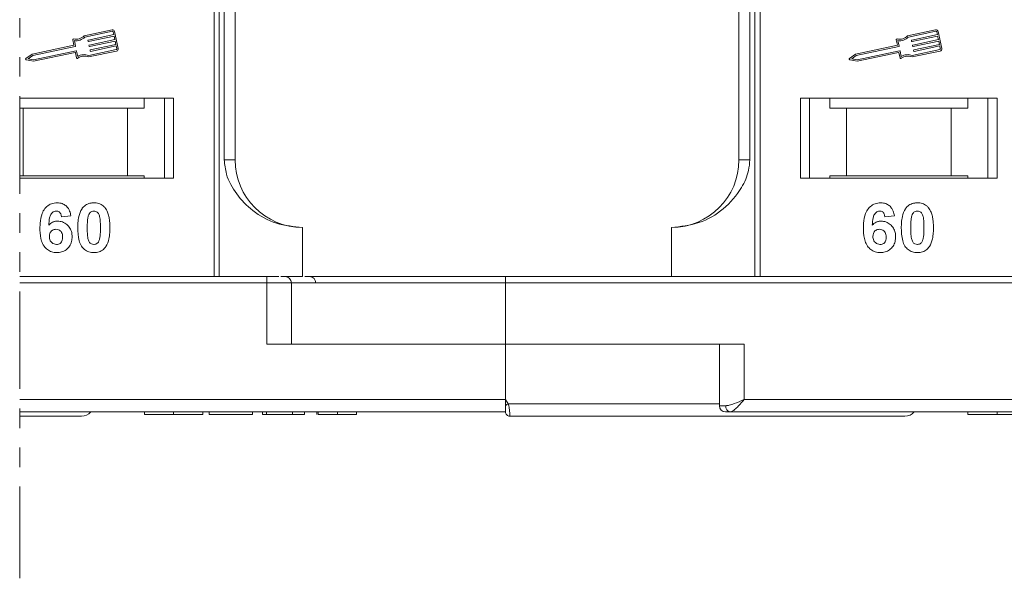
# Model space of a CAD drawing. Header units: millimetres. Extents: x 2145 to 3607, y 659 to 1692.
# Tile 26 of 85: x 3100 to 3180, y 906 to 952. Entities that reach past the tile are written whole.
import ezdxf

# ---------------------------------------------------------------- set-up
doc = ezdxf.new("R2010")
doc.units = ezdxf.units.MM
doc.linetypes.add('PHANTOM2', pattern=[31.75, 15.875, -3.175, 3.175, -3.175, 3.175, -3.175])

msp = doc.modelspace()

# ---------------------------------------------------------------- linework, layer by layer
at = {"color": 3, "linetype": 'PHANTOM2', "lineweight": 9, "ltscale": 0.5}
msp.add_line((3099.825, 1040.621), (3099.823, 906.162), dxfattribs=at)
at = {"color": 7, "linetype": 'Continuous', "lineweight": 15}
for p, q in [((3115.632, 975.696), (3115.632, 930.696)), ((3116.051, 930.696), (3116.051, 975.696)), ((3116.458, 975.696), (3116.458, 940.196)), ((3117.344, 940.196), (3117.344, 975.696)), ((3158.344, 975.696), (3158.344, 940.196)), ((3159.229, 940.196), (3159.229, 975.696)), ((3159.636, 975.696), (3159.636, 930.696)), ((3160.055, 930.696), (3160.055, 975.696)), ((3107.34, 950.762), (3105.061, 950.281)), ((3107.364, 950.648), (3105.122, 950.174)), ((3105.4, 949.932), (3107.482, 950.372)), ((3107.507, 950.257), (3105.424, 949.818)), ((3107.482, 950.372), (3107.434, 950.602)), ((3107.567, 949.97), (3107.507, 950.257)), ((3107.84, 949.248), (3107.549, 950.626)), ((3174.34, 950.762), (3172.061, 950.281)), ((3174.364, 950.648), (3172.122, 950.174)), ((3172.4, 949.932), (3174.482, 950.372)), ((3174.507, 950.257), (3172.424, 949.818)), ((3174.482, 950.372), (3174.434, 950.602)), ((3174.567, 949.97), (3174.507, 950.257)), ((3174.84, 949.248), (3174.549, 950.626)), ((3104.233, 949.506), (3100.835, 948.788)), ((3104.344, 949.409), (3100.882, 948.678)), ((3104.139, 949.95), (3104.233, 949.506)), ((3104.272, 949.888), (3104.366, 949.444)), ((3105.389, 949.84), (3105.377, 949.898)), ((3105.474, 949.438), (3105.462, 949.495)), ((3105.485, 949.53), (3107.567, 949.97)), ((3107.592, 949.855), (3105.509, 949.415)), ((3105.57, 949.128), (3107.652, 949.568)), ((3107.677, 949.453), (3105.594, 949.013)), ((3107.652, 949.568), (3107.592, 949.855)), ((3107.725, 949.223), (3107.677, 949.453)), ((3171.233, 949.506), (3167.835, 948.788)), ((3171.344, 949.409), (3167.882, 948.678)), ((3171.139, 949.95), (3171.233, 949.506)), ((3171.272, 949.888), (3171.366, 949.444)), ((3172.389, 949.84), (3172.377, 949.898)), ((3172.474, 949.438), (3172.462, 949.495)), ((3172.485, 949.53), (3174.567, 949.97)), ((3174.592, 949.855), (3172.509, 949.415)), ((3172.57, 949.128), (3174.652, 949.568)), ((3174.677, 949.453), (3172.594, 949.013)), ((3174.652, 949.568), (3174.592, 949.855)), ((3174.725, 949.223), (3174.677, 949.453)), ((3100.835, 948.788), (3100.332, 948.437)), ((3100.882, 948.678), (3100.513, 948.42)), ((3100.955, 948.333), (3104.416, 949.064)), ((3100.956, 948.213), (3104.326, 948.925)), ((3104.361, 948.903), (3104.448, 948.487)), ((3104.451, 949.042), (3104.545, 948.598)), ((3105.426, 948.557), (3107.704, 949.039)), ((3105.437, 948.68), (3107.68, 949.154)), ((3105.559, 949.036), (3105.547, 949.093)), ((3167.835, 948.788), (3167.332, 948.437)), ((3167.882, 948.678), (3167.513, 948.42)), ((3167.955, 948.333), (3171.416, 949.064)), ((3167.956, 948.213), (3171.326, 948.925)), ((3171.361, 948.903), (3171.448, 948.487)), ((3171.451, 949.042), (3171.545, 948.598)), ((3172.426, 948.557), (3174.704, 949.039)), ((3172.437, 948.68), (3174.68, 949.154)), ((3172.559, 949.036), (3172.547, 949.093)), ((3100.355, 948.331), (3100.956, 948.213)), ((3100.513, 948.42), (3100.955, 948.333)), ((3167.355, 948.331), (3167.956, 948.213)), ((3167.513, 948.42), (3167.955, 948.333)), ((3112.344, 945.196), (3099.824, 945.196)), ((3109.957, 944.396), (3109.957, 945.196)), ((3111.594, 945.196), (3111.594, 938.696)), ((3112.344, 938.696), (3112.344, 945.196)), ((3179.344, 945.196), (3163.344, 945.196)), ((3163.344, 945.196), (3163.344, 938.696)), ((3164.094, 938.696), (3164.094, 945.196)), ((3165.73, 945.196), (3165.73, 944.396)), ((3176.957, 944.396), (3176.957, 945.196)), ((3178.594, 945.196), (3178.594, 938.696)), ((3179.344, 938.696), (3179.344, 945.196)), ((3099.824, 944.396), (3100.094, 944.396)), ((3100.094, 944.396), (3100.094, 938.896)), ((3100.094, 944.396), (3108.594, 944.396)), ((3108.594, 938.896), (3108.594, 944.396)), ((3108.594, 944.396), (3109.957, 944.396)), ((3165.73, 944.396), (3167.094, 944.396)), ((3167.094, 944.396), (3167.094, 938.896)), ((3167.094, 944.396), (3175.594, 944.396)), ((3175.594, 938.896), (3175.594, 944.396)), ((3175.594, 944.396), (3176.957, 944.396)), ((3116.458, 940.196), (3117.344, 940.196)), ((3158.344, 940.196), (3159.229, 940.196)), ((3100.094, 938.896), (3099.824, 938.896)), ((3100.094, 938.896), (3108.594, 938.896)), ((3109.957, 938.896), (3108.594, 938.896)), ((3109.957, 938.896), (3109.957, 938.696)), ((3167.094, 938.896), (3165.73, 938.896)), ((3165.73, 938.696), (3165.73, 938.896)), ((3167.094, 938.896), (3175.594, 938.896)), ((3176.957, 938.896), (3175.594, 938.896)), ((3176.957, 938.896), (3176.957, 938.696)), ((3099.824, 938.696), (3112.344, 938.696)), ((3163.344, 938.696), (3179.344, 938.696)), ((3103.985, 935.652), (3103.215, 935.568)), ((3170.985, 935.652), (3170.215, 935.568)), ((3122.844, 934.696), (3122.844, 930.696)), ((3152.844, 930.696), (3152.844, 934.696)), ((3119.932, 930.696), (3099.824, 930.696)), ((3099.824, 930.196), (3119.932, 930.196)), ((3119.932, 930.196), (3119.932, 930.696)), ((3119.932, 930.196), (3119.932, 925.196)), ((3119.932, 930.196), (3121.932, 930.196)), ((3121.07, 930.696), (3122.844, 930.696)), ((3121.932, 925.196), (3121.932, 930.196)), ((3121.932, 930.196), (3139.344, 930.196)), ((3139.344, 930.196), (3139.344, 930.696)), ((3186.932, 930.696), (3139.344, 930.696)), ((3139.344, 925.196), (3139.344, 930.196)), ((3139.344, 930.196), (3186.932, 930.196)), ((3119.932, 925.196), (3139.344, 925.196)), ((3139.344, 925.196), (3139.344, 920.696)), ((3158.755, 925.196), (3139.344, 925.196)), ((3156.755, 925.196), (3156.755, 920.196)), ((3158.755, 920.696), (3158.755, 925.196)), ((3139.344, 920.696), (3099.823, 920.696)), ((3139.344, 920.696), (3139.578, 920.346)), ((3206.344, 920.696), (3158.755, 920.696)), ((3099.823, 919.696), (3139.344, 919.696)), ((3109.972, 919.696), (3109.972, 919.496)), ((3112.337, 919.496), (3112.337, 919.696)), ((3114.715, 919.696), (3114.715, 919.496)), ((3115.228, 919.496), (3115.228, 919.696)), ((3118.754, 919.696), (3118.754, 919.496)), ((3119.587, 919.696), (3119.587, 919.496)), ((3119.908, 919.696), (3119.908, 919.496)), ((3122.023, 919.496), (3122.023, 919.696)), ((3122.985, 919.696), (3122.985, 919.496)), ((3124.01, 919.696), (3124.01, 919.496)), ((3124.119, 919.696), (3124.119, 919.496)), ((3125.671, 919.696), (3125.671, 919.496)), ((3127.215, 919.696), (3127.215, 919.496)), ((3139.578, 920.346), (3156.755, 920.346)), ((3156.755, 920.196), (3157.265, 920.196)), ((3157.637, 919.696), (3206.344, 919.696)), ((3176.972, 919.696), (3176.972, 919.496)), ((3179.337, 919.496), (3179.337, 919.696)), ((3115.228, 919.496), (3118.754, 919.496)), ((3119.587, 919.496), (3119.908, 919.496)), ((3119.908, 919.496), (3122.023, 919.496)), ((3122.023, 919.496), (3122.985, 919.496)), ((3139.694, 919.346), (3139.694, 919.346))]:
    msp.add_line(p, q, dxfattribs=at)
for centre, radius, start, end in [((3104.415, 950.868), 0.873, 256.41469, 317.74736), ((3104.415, 950.868), 0.99, 261.69305, 315.48899), ((3107.376, 950.59), 0.176, 11.9297, 101.9297), ((3107.376, 950.59), 0.0587, 11.9297, 101.9297), ((3171.415, 950.868), 0.873, 256.41469, 317.74736), ((3171.415, 950.868), 0.99, 261.69305, 315.48899), ((3174.376, 950.59), 0.176, 11.9297, 101.9297), ((3174.376, 950.59), 0.0587, 11.9297, 101.9297), ((3104.197, 949.962), 0.0587, 76.41469, 191.9297), ((3104.338, 949.438), 0.0294, 281.9297, 11.9297), ((3105.406, 949.904), 0.0294, 101.9297, 191.9297), ((3105.418, 949.846), 0.0294, 191.9297, 281.9297), ((3105.491, 949.502), 0.0294, 101.9297, 191.9297), ((3105.503, 949.444), 0.0294, 191.9297, 281.9297), ((3171.197, 949.962), 0.0587, 76.41469, 191.9297), ((3171.338, 949.438), 0.0294, 281.9297, 11.9297), ((3172.406, 949.904), 0.0294, 101.9297, 191.9297), ((3172.418, 949.846), 0.0294, 191.9297, 281.9297), ((3172.491, 949.502), 0.0294, 101.9297, 191.9297), ((3172.503, 949.444), 0.0294, 191.9297, 281.9297), ((3104.332, 948.897), 0.0294, 11.9297, 101.9297), ((3104.423, 949.036), 0.0294, 11.9297, 101.9297), ((3104.506, 948.499), 0.0587, 191.9297, 307.44471), ((3105.072, 947.759), 0.873, 66.11204, 127.44471), ((3105.072, 947.759), 0.99, 68.37041, 122.16635), ((3105.576, 949.099), 0.0294, 101.9297, 191.9297), ((3105.588, 949.042), 0.0294, 191.9297, 281.9297), ((3107.668, 949.211), 0.0587, 281.9297, 11.9297), ((3107.668, 949.211), 0.176, 281.9297, 11.9297), ((3171.332, 948.897), 0.0294, 11.9297, 101.9297), ((3171.423, 949.036), 0.0294, 11.9297, 101.9297), ((3171.506, 948.499), 0.0587, 191.9297, 307.44471), ((3172.072, 947.759), 0.873, 66.11204, 127.44471), ((3172.072, 947.759), 0.99, 68.37041, 122.16635), ((3172.576, 949.099), 0.0294, 101.9297, 191.9297), ((3172.588, 949.042), 0.0294, 191.9297, 281.9297), ((3174.668, 949.211), 0.0587, 281.9297, 11.9297), ((3174.668, 949.211), 0.176, 281.9297, 11.9297), ((3100.366, 948.389), 0.0587, 124.95116, 258.90824), ((3167.366, 948.389), 0.0587, 124.95116, 258.90824), ((3122.844, 940.196), 5.5, 180, 270), ((3152.844, 940.196), 5.5, 270, 0), ((3121.432, 930.196), 0.5, 0, 90), ((3123.415, 930.196), 0.5, 0, 90), ((3104.844, 920.346), 1, 270, 319.04573), ((3103.799, 987.273), 75.89, 297.92809, 298.12821), ((3139.694, 919.696), 0.35, 180.00041, 270.00191), ((3157.255, 920.196), 0.5, 180, 270), ((3157.712, 920.14), 0.451, 172.91869, 260.47981), ((3171.844, 920.346), 1, 270, 319.04573)]:
    msp.add_arc(centre, radius, start, end, dxfattribs=at)
for points, knots in [([(3116.458, 940.196), (3116.502, 939.805), (3116.613, 938.806), (3117.437, 937.352), (3118.806, 935.939), (3120.672, 934.903), (3122.122, 934.764), (3122.844, 934.696)], [0, 0, 0, 0, 0.125713, 0.321276, 0.524466, 0.763484, 1, 1, 1, 1]), ([(3152.844, 934.696), (3153.604, 934.772), (3155.124, 934.925), (3157.145, 936.115), (3158.477, 937.665), (3159.138, 939.109), (3159.204, 939.902), (3159.229, 940.196)], [0, 0, 0, 0, 0.2490962, 0.4982428, 0.745205, 0.90541, 1, 1, 1, 1]), ([(3101.472, 934.642), (3101.475, 934.775), (3101.483, 935.177), (3101.574, 935.733), (3101.852, 936.241), (3102.199, 936.544), (3102.569, 936.681), (3102.802, 936.692), (3102.887, 936.696)], [0, 0, 0, 0, 0.142337, 0.429127, 0.589943, 0.751205, 0.909895, 1, 1, 1, 1]), ([(3102.887, 936.696), (3103.023, 936.685), (3103.269, 936.666), (3103.581, 936.482), (3103.823, 936.205), (3103.938, 935.908), (3103.974, 935.709), (3103.985, 935.652)], [0, 0, 0, 0, 0.2426908, 0.4390024, 0.635006, 0.8950587, 1, 1, 1, 1]), ([(3104.945, 936.29), (3104.989, 936.34), (3105.079, 936.442), (3105.248, 936.557), (3105.437, 936.64), (3105.606, 936.678), (3105.747, 936.693), (3105.82, 936.695), (3105.856, 936.696)], [0, 0, 0, 0, 0.193776, 0.3936, 0.587864, 0.788908, 0.894169, 1, 1, 1, 1]), ([(3105.856, 936.696), (3105.923, 936.694), (3106.058, 936.689), (3106.256, 936.645), (3106.447, 936.568), (3106.591, 936.469), (3106.698, 936.371), (3106.747, 936.313), (3106.771, 936.285)], [0, 0, 0, 0, 0.192627, 0.388684, 0.582013, 0.783201, 0.891038, 1, 1, 1, 1]), ([(3168.472, 934.642), (3168.475, 934.775), (3168.483, 935.177), (3168.574, 935.733), (3168.852, 936.241), (3169.199, 936.544), (3169.569, 936.681), (3169.802, 936.692), (3169.887, 936.696)], [0, 0, 0, 0, 0.142337, 0.429127, 0.589943, 0.751205, 0.909895, 1, 1, 1, 1]), ([(3169.887, 936.696), (3170.023, 936.685), (3170.269, 936.666), (3170.581, 936.482), (3170.823, 936.205), (3170.938, 935.908), (3170.974, 935.709), (3170.985, 935.652)], [0, 0, 0, 0, 0.2426908, 0.4390024, 0.635006, 0.8950587, 1, 1, 1, 1]), ([(3171.945, 936.29), (3171.989, 936.34), (3172.079, 936.442), (3172.248, 936.557), (3172.437, 936.64), (3172.606, 936.678), (3172.747, 936.693), (3172.82, 936.695), (3172.856, 936.696)], [0, 0, 0, 0, 0.193776, 0.3936, 0.587864, 0.788908, 0.894169, 1, 1, 1, 1]), ([(3172.856, 936.696), (3172.923, 936.694), (3173.058, 936.689), (3173.256, 936.645), (3173.447, 936.568), (3173.591, 936.469), (3173.698, 936.371), (3173.747, 936.313), (3173.771, 936.285)], [0, 0, 0, 0, 0.192627, 0.388684, 0.582013, 0.783201, 0.891038, 1, 1, 1, 1]), ([(3102.788, 936.029), (3102.734, 936.024), (3102.626, 936.013), (3102.474, 935.913), (3102.332, 935.741), (3102.223, 935.379), (3102.199, 935.078), (3102.183, 934.874)], [0, 0, 0, 0, 0.112049, 0.22438, 0.370115, 0.570276, 1, 1, 1, 1]), ([(3103.215, 935.568), (3103.203, 935.645), (3103.183, 935.767), (3103.093, 935.911), (3102.988, 935.992), (3102.88, 936.025), (3102.813, 936.028), (3102.788, 936.029)], [0, 0, 0, 0, 0.33384, 0.524547, 0.716372, 0.891824, 1, 1, 1, 1]), ([(3104.549, 934.677), (3104.551, 934.81), (3104.556, 935.113), (3104.628, 935.641), (3104.769, 936.061), (3104.927, 936.267), (3104.945, 936.29)], [0, 0, 0, 0, 0.237381, 0.538918, 0.949082, 1, 1, 1, 1]), ([(3105.404, 935.636), (3105.427, 935.706), (3105.465, 935.818), (3105.574, 935.944), (3105.697, 936.01), (3105.796, 936.027), (3105.85, 936.029), (3105.856, 936.029)], [0, 0, 0, 0, 0.334804, 0.542561, 0.750382, 0.970721, 1, 1, 1, 1]), ([(3105.856, 936.029), (3105.914, 936.023), (3106.015, 936.013), (3106.143, 935.938), (3106.254, 935.798), (3106.354, 935.527), (3106.39, 935.13), (3106.393, 934.824), (3106.395, 934.669)], [0, 0, 0, 0, 0.1056461, 0.1862213, 0.267042, 0.4315406, 0.7127076, 1, 1, 1, 1]), ([(3106.771, 936.285), (3106.811, 936.231), (3106.89, 936.121), (3106.996, 935.889), (3107.085, 935.594), (3107.135, 935.262), (3107.16, 934.953), (3107.163, 934.763), (3107.164, 934.669)], [0, 0, 0, 0, 0.118432, 0.239329, 0.449434, 0.664178, 0.83182, 1, 1, 1, 1]), ([(3169.788, 936.029), (3169.734, 936.024), (3169.626, 936.013), (3169.474, 935.913), (3169.332, 935.741), (3169.223, 935.379), (3169.199, 935.078), (3169.183, 934.874)], [0, 0, 0, 0, 0.112049, 0.22438, 0.370115, 0.570276, 1, 1, 1, 1]), ([(3170.215, 935.568), (3170.203, 935.645), (3170.183, 935.767), (3170.093, 935.911), (3169.988, 935.992), (3169.88, 936.025), (3169.813, 936.028), (3169.788, 936.029)], [0, 0, 0, 0, 0.33384, 0.524547, 0.716372, 0.891824, 1, 1, 1, 1]), ([(3171.549, 934.677), (3171.551, 934.81), (3171.556, 935.113), (3171.628, 935.641), (3171.769, 936.061), (3171.927, 936.267), (3171.945, 936.29)], [0, 0, 0, 0, 0.237381, 0.538918, 0.949082, 1, 1, 1, 1]), ([(3172.404, 935.636), (3172.427, 935.706), (3172.465, 935.818), (3172.574, 935.944), (3172.697, 936.01), (3172.796, 936.027), (3172.85, 936.029), (3172.856, 936.029)], [0, 0, 0, 0, 0.334804, 0.542561, 0.750382, 0.970721, 1, 1, 1, 1]), ([(3172.856, 936.029), (3172.914, 936.023), (3173.015, 936.013), (3173.143, 935.938), (3173.254, 935.798), (3173.354, 935.527), (3173.39, 935.13), (3173.393, 934.824), (3173.395, 934.669)], [0, 0, 0, 0, 0.1056461, 0.1862213, 0.267042, 0.4315406, 0.7127076, 1, 1, 1, 1]), ([(3173.771, 936.285), (3173.811, 936.231), (3173.89, 936.121), (3173.996, 935.889), (3174.085, 935.594), (3174.135, 935.262), (3174.16, 934.953), (3174.163, 934.763), (3174.164, 934.669)], [0, 0, 0, 0, 0.118432, 0.239329, 0.449434, 0.664178, 0.83182, 1, 1, 1, 1]), ([(3102.183, 934.874), (3102.229, 934.922), (3102.323, 935.02), (3102.469, 935.111), (3102.596, 935.161), (3102.695, 935.189), (3102.799, 935.205), (3102.87, 935.207), (3102.905, 935.209)], [0, 0, 0, 0, 0.243654, 0.49576, 0.617892, 0.741503, 0.870025, 1, 1, 1, 1]), ([(3102.905, 935.209), (3103.041, 935.196), (3103.313, 935.171), (3103.662, 934.956), (3103.927, 934.654), (3104.069, 934.301), (3104.082, 934.057), (3104.087, 933.949)], [0, 0, 0, 0, 0.210216, 0.421975, 0.620016, 0.831037, 1, 1, 1, 1]), ([(3105.318, 934.669), (3105.318, 934.735), (3105.319, 934.869), (3105.325, 935.049), (3105.335, 935.211), (3105.349, 935.354), (3105.368, 935.496), (3105.392, 935.59), (3105.404, 935.636)], [0, 0, 0, 0, 0.20527, 0.410616, 0.557148, 0.703844, 0.851475, 1, 1, 1, 1]), ([(3169.183, 934.874), (3169.229, 934.922), (3169.323, 935.02), (3169.469, 935.111), (3169.596, 935.161), (3169.695, 935.189), (3169.799, 935.205), (3169.87, 935.207), (3169.905, 935.209)], [0, 0, 0, 0, 0.243654, 0.49576, 0.617892, 0.741503, 0.870025, 1, 1, 1, 1]), ([(3169.905, 935.209), (3170.041, 935.196), (3170.313, 935.171), (3170.662, 934.956), (3170.927, 934.654), (3171.069, 934.301), (3171.082, 934.057), (3171.087, 933.949)], [0, 0, 0, 0, 0.210216, 0.421975, 0.620016, 0.831037, 1, 1, 1, 1]), ([(3172.318, 934.669), (3172.318, 934.735), (3172.319, 934.869), (3172.325, 935.049), (3172.335, 935.211), (3172.349, 935.354), (3172.368, 935.496), (3172.392, 935.59), (3172.404, 935.636)], [0, 0, 0, 0, 0.20527, 0.410616, 0.557148, 0.703844, 0.851475, 1, 1, 1, 1]), ([(3102.829, 932.644), (3102.694, 932.655), (3102.422, 932.676), (3102.063, 932.877), (3101.771, 933.182), (3101.531, 933.718), (3101.476, 934.229), (3101.472, 934.584), (3101.472, 934.642)], [0, 0, 0, 0, 0.148269, 0.297647, 0.442421, 0.607851, 0.935658, 1, 1, 1, 1]), ([(3102.241, 933.967), (3102.246, 934.049), (3102.254, 934.185), (3102.345, 934.355), (3102.467, 934.463), (3102.616, 934.532), (3102.723, 934.539), (3102.775, 934.542)], [0, 0, 0, 0, 0.2767209, 0.4568705, 0.6370074, 0.8240683, 1, 1, 1, 1]), ([(3102.775, 934.542), (3102.843, 934.537), (3102.968, 934.527), (3103.129, 934.432), (3103.248, 934.297), (3103.31, 934.113), (3103.315, 933.98), (3103.318, 933.91)], [0, 0, 0, 0, 0.213757, 0.394944, 0.576585, 0.777311, 1, 1, 1, 1]), ([(3105.856, 932.644), (3105.721, 932.655), (3105.449, 932.675), (3105.096, 932.873), (3104.807, 933.187), (3104.574, 933.798), (3104.559, 934.318), (3104.549, 934.677)], [0, 0, 0, 0, 0.147528, 0.296569, 0.43214, 0.608737, 1, 1, 1, 1]), ([(3105.856, 933.311), (3105.788, 933.319), (3105.678, 933.332), (3105.549, 933.419), (3105.447, 933.569), (3105.353, 933.841), (3105.324, 934.231), (3105.32, 934.522), (3105.318, 934.669)], [0, 0, 0, 0, 0.125351, 0.202197, 0.279182, 0.459742, 0.727968, 1, 1, 1, 1]), ([(3106.395, 934.669), (3106.394, 934.602), (3106.393, 934.469), (3106.388, 934.288), (3106.377, 934.127), (3106.363, 933.985), (3106.345, 933.843), (3106.321, 933.75), (3106.309, 933.704)], [0, 0, 0, 0, 0.205942, 0.411959, 0.558149, 0.704502, 0.851801, 1, 1, 1, 1]), ([(3107.164, 934.669), (3107.162, 934.535), (3107.157, 934.232), (3107.086, 933.711), (3106.948, 933.289), (3106.791, 933.081), (3106.768, 933.051)], [0, 0, 0, 0, 0.236629, 0.537361, 0.932986, 1, 1, 1, 1]), ([(3169.829, 932.644), (3169.694, 932.655), (3169.422, 932.676), (3169.063, 932.877), (3168.771, 933.182), (3168.531, 933.718), (3168.476, 934.229), (3168.472, 934.584), (3168.472, 934.642)], [0, 0, 0, 0, 0.148269, 0.297647, 0.442421, 0.607851, 0.935658, 1, 1, 1, 1]), ([(3169.241, 933.967), (3169.246, 934.049), (3169.254, 934.185), (3169.345, 934.355), (3169.467, 934.463), (3169.616, 934.532), (3169.723, 934.539), (3169.775, 934.542)], [0, 0, 0, 0, 0.2767209, 0.4568705, 0.6370074, 0.8240683, 1, 1, 1, 1]), ([(3169.775, 934.542), (3169.843, 934.537), (3169.968, 934.527), (3170.129, 934.432), (3170.248, 934.297), (3170.31, 934.113), (3170.315, 933.98), (3170.318, 933.91)], [0, 0, 0, 0, 0.213757, 0.394944, 0.576585, 0.777311, 1, 1, 1, 1]), ([(3172.856, 932.644), (3172.721, 932.655), (3172.449, 932.675), (3172.096, 932.873), (3171.807, 933.187), (3171.574, 933.798), (3171.559, 934.318), (3171.549, 934.677)], [0, 0, 0, 0, 0.147528, 0.296569, 0.43214, 0.608737, 1, 1, 1, 1]), ([(3172.856, 933.311), (3172.788, 933.319), (3172.678, 933.332), (3172.549, 933.419), (3172.447, 933.569), (3172.353, 933.841), (3172.324, 934.231), (3172.32, 934.522), (3172.318, 934.669)], [0, 0, 0, 0, 0.125351, 0.202197, 0.279182, 0.459742, 0.727968, 1, 1, 1, 1]), ([(3173.395, 934.669), (3173.394, 934.602), (3173.393, 934.469), (3173.388, 934.288), (3173.377, 934.127), (3173.363, 933.985), (3173.345, 933.843), (3173.321, 933.75), (3173.309, 933.704)], [0, 0, 0, 0, 0.205942, 0.411959, 0.558149, 0.704502, 0.851801, 1, 1, 1, 1]), ([(3174.164, 934.669), (3174.162, 934.535), (3174.157, 934.232), (3174.086, 933.711), (3173.948, 933.289), (3173.791, 933.081), (3173.768, 933.051)], [0, 0, 0, 0, 0.236629, 0.537361, 0.932986, 1, 1, 1, 1]), ([(3102.814, 933.311), (3102.746, 933.318), (3102.609, 933.333), (3102.434, 933.45), (3102.307, 933.607), (3102.249, 933.789), (3102.244, 933.909), (3102.241, 933.967)], [0, 0, 0, 0, 0.207905, 0.419981, 0.630626, 0.821735, 1, 1, 1, 1]), ([(3103.318, 933.91), (3103.314, 933.824), (3103.307, 933.686), (3103.234, 933.507), (3103.124, 933.398), (3102.98, 933.324), (3102.873, 933.316), (3102.814, 933.311)], [0, 0, 0, 0, 0.2886974, 0.4635526, 0.6399417, 0.8018084, 1, 1, 1, 1]), ([(3104.087, 933.949), (3104.079, 933.815), (3104.064, 933.545), (3103.898, 933.163), (3103.613, 932.864), (3103.239, 932.673), (3102.966, 932.654), (3102.829, 932.644)], [0, 0, 0, 0, 0.197831, 0.3973, 0.59891, 0.798741, 1, 1, 1, 1]), ([(3106.309, 933.704), (3106.286, 933.635), (3106.248, 933.523), (3106.14, 933.398), (3106.019, 933.332), (3105.919, 933.314), (3105.865, 933.311), (3105.856, 933.311)], [0, 0, 0, 0, 0.333678, 0.540413, 0.747264, 0.961209, 1, 1, 1, 1]), ([(3169.814, 933.311), (3169.746, 933.318), (3169.609, 933.333), (3169.434, 933.45), (3169.307, 933.607), (3169.249, 933.789), (3169.244, 933.909), (3169.241, 933.967)], [0, 0, 0, 0, 0.207905, 0.419981, 0.630626, 0.821735, 1, 1, 1, 1]), ([(3170.318, 933.91), (3170.314, 933.824), (3170.307, 933.686), (3170.234, 933.507), (3170.124, 933.398), (3169.98, 933.324), (3169.873, 933.316), (3169.814, 933.311)], [0, 0, 0, 0, 0.2886974, 0.4635526, 0.6399417, 0.8018084, 1, 1, 1, 1]), ([(3171.087, 933.949), (3171.079, 933.815), (3171.064, 933.545), (3170.898, 933.163), (3170.613, 932.864), (3170.239, 932.673), (3169.966, 932.654), (3169.829, 932.644)], [0, 0, 0, 0, 0.197831, 0.3973, 0.59891, 0.798741, 1, 1, 1, 1]), ([(3173.309, 933.704), (3173.286, 933.635), (3173.248, 933.523), (3173.14, 933.398), (3173.019, 933.332), (3172.919, 933.314), (3172.865, 933.311), (3172.856, 933.311)], [0, 0, 0, 0, 0.333678, 0.540413, 0.747264, 0.961209, 1, 1, 1, 1]), ([(3106.768, 933.051), (3106.724, 933.001), (3106.634, 932.899), (3106.465, 932.783), (3106.276, 932.7), (3106.107, 932.662), (3105.966, 932.647), (3105.893, 932.645), (3105.856, 932.644)], [0, 0, 0, 0, 0.193769, 0.393564, 0.587886, 0.789131, 0.894283, 1, 1, 1, 1]), ([(3173.768, 933.051), (3173.724, 933.001), (3173.634, 932.899), (3173.465, 932.783), (3173.276, 932.7), (3173.107, 932.662), (3172.966, 932.647), (3172.893, 932.645), (3172.856, 932.644)], [0, 0, 0, 0, 0.193769, 0.393564, 0.587886, 0.789131, 0.894283, 1, 1, 1, 1]), ([(3120.895, 930.696), (3120.853, 930.696), (3120.704, 930.696), (3120.367, 930.696), (3120.075, 930.696), (3119.932, 930.696)], [0, 0, 0, 0, 0.165898, 0.592125, 1, 1, 1, 1]), ([(3139.344, 930.696), (3138.002, 930.696), (3135.278, 930.696), (3131.191, 930.696), (3127.467, 930.696), (3124.729, 930.696), (3123.398, 930.696), (3123.019, 930.696)], [0, 0, 0, 0, 0.235327, 0.477953, 0.727411, 0.922405, 1, 1, 1, 1]), ([(3157.265, 920.196), (3157.359, 920.206), (3157.569, 920.227), (3158.067, 920.399), (3158.486, 920.579), (3158.755, 920.696)], [0, 0, 0, 0, 0.2270634, 0.5015869, 1, 1, 1, 1]), ([(3158.755, 920.696), (3158.649, 920.573), (3158.437, 920.328), (3158.128, 919.998), (3157.849, 919.748), (3157.705, 919.713), (3157.637, 919.696)], [0, 0, 0, 0, 0.2515188, 0.5017844, 0.7656323, 1, 1, 1, 1]), ([(3139.344, 919.696), (3139.344, 919.707), (3139.344, 919.729), (3139.344, 919.901), (3139.344, 920.086), (3139.344, 920.203), (3139.344, 920.221)], [0, 0, 0, 0, 0.313357, 0.626713, 0.94007, 1, 1, 1, 1]), ([(3139.578, 920.346), (3139.595, 920.289), (3139.632, 920.166), (3139.661, 919.98), (3139.68, 919.798), (3139.691, 919.615), (3139.694, 919.469), (3139.694, 919.366), (3139.694, 919.353), (3139.694, 919.346)], [0, 0, 0, 0, 0.1119973, 0.2448439, 0.3691679, 0.5008987, 0.6875333, 0.8281382, 1, 1, 1, 1]), ([(3099.823, 919.346), (3100.335, 919.346), (3101.349, 919.346), (3102.767, 919.346), (3103.933, 919.346), (3104.704, 919.346), (3104.798, 919.346), (3104.844, 919.346)], [0.6389056, 0.6389056, 0.6389056, 0.6389056, 0.695556, 0.7598646, 0.8421852, 0.9222831, 1, 1, 1, 1]), ([(3109.972, 919.496), (3109.975, 919.496), (3109.986, 919.496), (3110.128, 919.496), (3110.519, 919.496), (3111.093, 919.496), (3111.733, 919.496), (3112.154, 919.496), (3112.337, 919.496)], [0, 0, 0, 0, 0.101888, 0.307343, 0.492963, 0.678647, 0.860791, 1, 1, 1, 1]), ([(3112.337, 919.496), (3112.47, 919.496), (3112.874, 919.496), (3113.534, 919.496), (3114.156, 919.496), (3114.581, 919.496), (3114.706, 919.496), (3114.714, 919.496), (3114.715, 919.496)], [0, 0, 0, 0, 0.102171, 0.30922, 0.51365, 0.692275, 0.932413, 1, 1, 1, 1]), ([(3124.119, 919.496), (3124.173, 919.496), (3124.282, 919.496), (3124.585, 919.496), (3125.051, 919.496), (3125.437, 919.496), (3125.671, 919.496)], [0, 0, 0, 0, 0.20646, 0.413515, 0.645211, 1, 1, 1, 1]), ([(3125.671, 919.496), (3125.805, 919.496), (3126.109, 919.496), (3126.561, 919.496), (3126.919, 919.496), (3127.174, 919.496), (3127.199, 919.496), (3127.215, 919.496)], [0, 0, 0, 0, 0.155292, 0.353145, 0.543243, 0.704067, 1, 1, 1, 1]), ([(3139.694, 919.346), (3141.006, 919.346), (3143.672, 919.346), (3147.661, 919.346), (3151.305, 919.346), (3154.54, 919.346), (3157.366, 919.346), (3160.027, 919.346), (3163.306, 919.346), (3166.094, 919.346), (3168.296, 919.346), (3169.767, 919.346), (3170.933, 919.346), (3171.704, 919.346), (3171.798, 919.346), (3171.844, 919.346)], [0, 0, 0, 0, 0.077724, 0.157824, 0.240135, 0.304454, 0.368763, 0.43443, 0.500087, 0.631237, 0.695556, 0.759865, 0.842185, 0.922283, 1, 1, 1, 1]), ([(3176.972, 919.496), (3176.975, 919.496), (3176.986, 919.496), (3177.128, 919.496), (3177.519, 919.496), (3178.093, 919.496), (3178.733, 919.496), (3179.154, 919.496), (3179.337, 919.496)], [0, 0, 0, 0, 0.101888, 0.307343, 0.492963, 0.678647, 0.860791, 1, 1, 1, 1]), ([(3179.337, 919.496), (3179.47, 919.496), (3179.874, 919.496), (3180.534, 919.496), (3181.156, 919.496), (3181.581, 919.496), (3181.706, 919.496), (3181.714, 919.496), (3181.715, 919.496)], [0, 0, 0, 0, 0.102171, 0.30922, 0.51365, 0.692275, 0.932413, 1, 1, 1, 1])]:
    msp.add_open_spline(points, degree=3, knots=knots, dxfattribs=at)
for points in [[(3139.344, 920.221), (3139.344, 920.297), (3139.344, 920.447), (3139.344, 920.613), (3139.344, 920.696)], [(3157.637, 919.696), (3157.527, 919.696), (3157.308, 919.696), (3157.273, 919.696), (3157.255, 919.696)]]:
    msp.add_open_spline(points, degree=3, dxfattribs=at)

doc.saveas('drawing.dxf')
